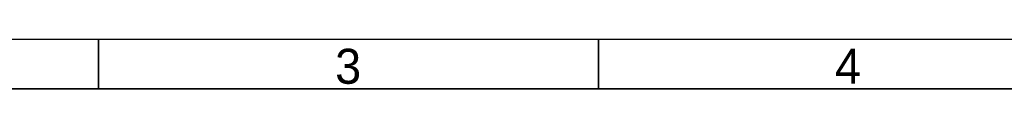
# Model space of a CAD drawing. Header units: millimetres. Extents: x 0 to 4212, y 0 to 2970.
# Tile 9 of 36: x 1121 to 2106, y 0 to 50. Entities that reach past the tile are written whole.
import ezdxf

# ---------------------------------------------------------------- set-up
doc = ezdxf.new("R2010")
doc.units = ezdxf.units.MM
doc.header["$LTSCALE"] = 10
doc.linetypes.add('SLD-实线', pattern=[0])
doc.layers.add('轮廓实线层', color=7, linetype='SLD-实线', lineweight=35)
doc.styles.add('SLDTEXTSTYLE2', font='txt')

msp = doc.modelspace()

# ---------------------------------------------------------------- linework, layer by layer
at = {"layer": '轮廓实线层', "color": 7, "lineweight": 25}
msp.add_line((50, 50), (4150, 50), dxfattribs=at)
at = {"layer": '轮廓实线层'}
for p, q in [((1200, 0), (1200, 50)), ((1700, 0), (1700, 50))]:
    msp.add_line(p, q, dxfattribs=at)
at = {"layer": '轮廓实线层', "color": 7}
msp.add_line((0, 0), (4200, 0), dxfattribs=at)

# ---------------------------------------------------------------- texts
at = {"layer": '轮廓实线层', "char_height": 35, "attachment_point": 2, "style": 'SLDTEXTSTYLE2'}
for s, insert in [('3', (1449.66, 40.22)), ('4', (1949.66, 40.22))]:
    msp.add_mtext(s, dxfattribs=dict(at, insert=insert))

doc.saveas('drawing.dxf')
